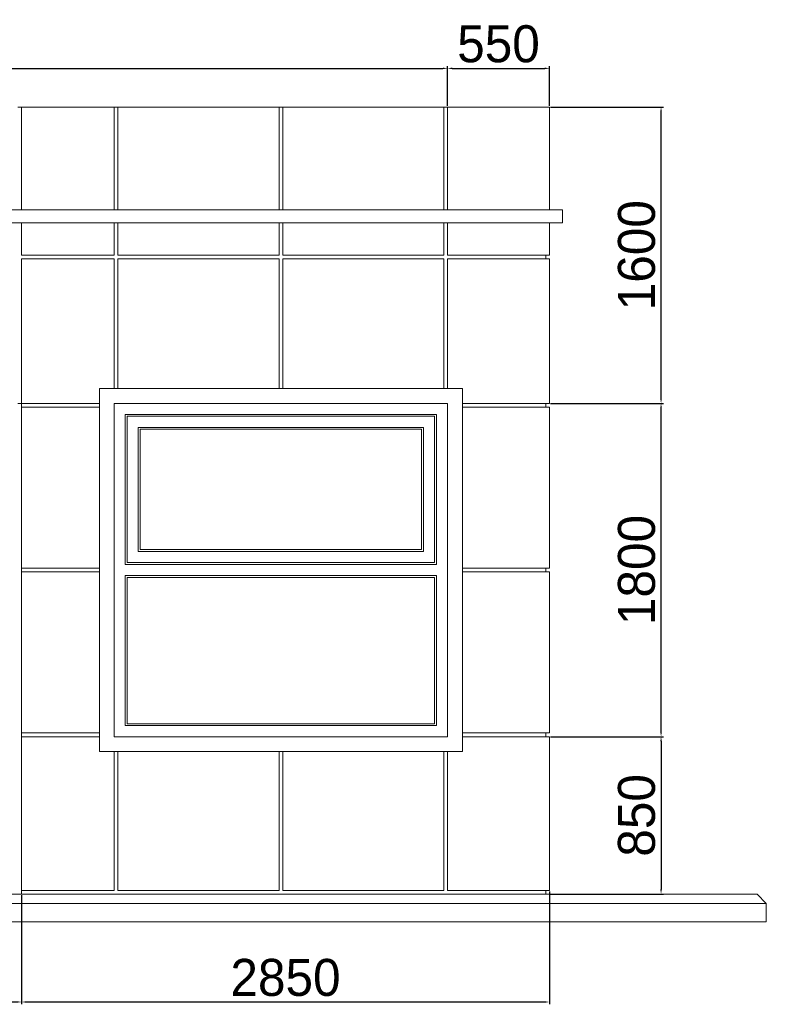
# Model space of a CAD drawing. Header units: feet. Extents: x 1702076 to 1880744, y 4858210 to 4922488.
# Tile 16 of 27: x 1844000 to 1848031, y 4871085 to 4876402. Entities that reach past the tile are written whole.
import ezdxf

# ---------------------------------------------------------------- set-up
doc = ezdxf.new("R2010")
doc.units = ezdxf.units.FT
doc.header["$MEASUREMENT"] = 0
doc.header["$PDMODE"] = 98
doc.header["$PDSIZE"] = 0.3
doc.dimstyles.new('ISO-25', dxfattribs={"dimscale": 15, "dimtxt": 20, "dimasz": 2.5, "dimexe": 1.25, "dimexo": 0.625, "dimgap": 3, "dimtad": 1, "dimdec": 0, "dimtxsty": 'Standard', "dimcen": 2.5, "dimadec": 0, "dimazin": 0, "dimtfac": 1, "dimtdec": 0, "dimtmove": 0, "dimatfit": 3, "dimfxl": 1.25, "dimarcsym": 0})

# ---------------------------------------------------------------- blocks, each defined once
blk = doc.blocks.new('*D5386')
at = {"color": 0, "lineweight": -2, "transparency": 16777216}
for p, q in [((1840410.3, 4871674), (1840410.3, 4871085.1)), ((1844010.3, 4871674), (1844010.3, 4871085.1)), ((1840435.3, 4871097.6), (1843985.3, 4871097.6))]:
    blk.add_line(p, q, dxfattribs=at)
at = {"color": 0, "lineweight": 5, "transparency": 16777216}
for points in [[(1840435.3, 4871101.8), (1840435.3, 4871093.5), (1840410.3, 4871097.6)], [(1843985.3, 4871101.8), (1843985.3, 4871093.5), (1844010.3, 4871097.6)]]:
    blk.add_solid(points, dxfattribs=at)
at = {"layer": 'Defpoints', "color": 0, "lineweight": 5, "transparency": 16777216}
for p in [(1840410.3, 4871680.3), (1844010.3, 4871680.3), (1844010.3, 4871097.6)]:
    blk.add_point(p, dxfattribs=at)
at = {"color": 0, "lineweight": 5, "transparency": 16777216, "insert": (1842210.3, 4871229), "char_height": 200, "attachment_point": 5}
blk.add_mtext('3600', dxfattribs=at)
blk = doc.blocks.new('*D5387')
at = {"color": 0, "lineweight": -2, "transparency": 16777216}
for p, q in [((1846860.3, 4871694), (1846860.3, 4871085.1)), ((1844010.3, 4871674), (1844010.3, 4871085.1)), ((1844035.3, 4871097.6), (1846835.3, 4871097.6))]:
    blk.add_line(p, q, dxfattribs=at)
at = {"color": 0, "lineweight": 5, "transparency": 16777216}
for points in [[(1844035.3, 4871101.8), (1844035.3, 4871093.5), (1844010.3, 4871097.6)], [(1846835.3, 4871101.8), (1846835.3, 4871093.5), (1846860.3, 4871097.6)]]:
    blk.add_solid(points, dxfattribs=at)
at = {"layer": 'Defpoints', "color": 0, "lineweight": 5, "transparency": 16777216}
for p in [(1846860.3, 4871700.3), (1844010.3, 4871680.3), (1846860.3, 4871097.6)]:
    blk.add_point(p, dxfattribs=at)
at = {"color": 0, "lineweight": 5, "transparency": 16777216, "insert": (1845435.3, 4871229), "char_height": 200, "attachment_point": 5}
blk.add_mtext('2850', dxfattribs=at)
blk = doc.blocks.new('*D5391')
at = {"color": 0, "lineweight": -2, "transparency": 16777216}
for p, q in [((1840610.3, 4875936.5), (1840610.3, 4876151.7)), ((1840635.3, 4876139.2), (1846285.3, 4876139.2)), ((1846310.3, 4875936.5), (1846310.3, 4876151.7))]:
    blk.add_line(p, q, dxfattribs=at)
at = {"color": 0, "lineweight": 5, "transparency": 16777216}
for points in [[(1840635.3, 4876143.3), (1840635.3, 4876135), (1840610.3, 4876139.2)], [(1846285.3, 4876143.3), (1846285.3, 4876135), (1846310.3, 4876139.2)]]:
    blk.add_solid(points, dxfattribs=at)
at = {"layer": 'Defpoints', "color": 0, "lineweight": 5, "transparency": 16777216}
for p in [(1846310.3, 4876139.2), (1840610.3, 4875930.3), (1846310.3, 4875930.3)]:
    blk.add_point(p, dxfattribs=at)
at = {"color": 0, "lineweight": 5, "transparency": 16777216, "insert": (1843460.3, 4876270.7), "char_height": 200, "attachment_point": 5}
blk.add_mtext('5700', dxfattribs=at)
blk = doc.blocks.new('*D5392')
at = {"color": 0, "lineweight": -2, "transparency": 16777216}
for p, q in [((1846310.3, 4875936.5), (1846310.3, 4876151.7)), ((1846335.3, 4876139.2), (1846835.3, 4876139.2)), ((1846860.3, 4875936.5), (1846860.3, 4876151.7))]:
    blk.add_line(p, q, dxfattribs=at)
at = {"color": 0, "lineweight": 5, "transparency": 16777216}
for points in [[(1846335.3, 4876143.3), (1846335.3, 4876135), (1846310.3, 4876139.2)], [(1846835.3, 4876143.3), (1846835.3, 4876135), (1846860.3, 4876139.2)]]:
    blk.add_solid(points, dxfattribs=at)
at = {"layer": 'Defpoints', "color": 0, "lineweight": 5, "transparency": 16777216}
for p in [(1846860.3, 4876139.2), (1846310.3, 4875930.3), (1846860.3, 4875930.3)]:
    blk.add_point(p, dxfattribs=at)
at = {"color": 0, "lineweight": 5, "transparency": 16777216, "insert": (1846585.3, 4876270.6), "char_height": 200, "attachment_point": 5}
blk.add_mtext('550', dxfattribs=at)
blk = doc.blocks.new('*D5393')
at = {"color": 0, "lineweight": -2, "transparency": 16777216}
for p, q in [((1846866.5, 4872530.3), (1847475.4, 4872530.3)), ((1847462.9, 4872505.3), (1847462.9, 4871705.3)), ((1846866.5, 4871680.3), (1847475.4, 4871680.3))]:
    blk.add_line(p, q, dxfattribs=at)
at = {"color": 0, "lineweight": 5, "transparency": 16777216}
for points in [[(1847458.8, 4872505.3), (1847467.1, 4872505.3), (1847462.9, 4872530.3)], [(1847458.8, 4871705.3), (1847467.1, 4871705.3), (1847462.9, 4871680.3)]]:
    blk.add_solid(points, dxfattribs=at)
at = {"layer": 'Defpoints', "color": 0, "lineweight": 5, "transparency": 16777216}
for p in [(1846860.3, 4872530.3), (1846860.3, 4871680.3), (1847462.9, 4871680.3)]:
    blk.add_point(p, dxfattribs=at)
at = {"color": 0, "lineweight": 5, "transparency": 16777216, "insert": (1847331.5, 4872105.3), "char_height": 200, "attachment_point": 5, "rotation": 90}
blk.add_mtext('850', dxfattribs=at)
blk = doc.blocks.new('*D5394')
at = {"color": 0, "lineweight": -2, "transparency": 16777216}
for p, q in [((1846866.5, 4874330.3), (1847475.4, 4874330.3)), ((1847462.9, 4872555.3), (1847462.9, 4874305.3)), ((1846866.5, 4872530.3), (1847475.4, 4872530.3))]:
    blk.add_line(p, q, dxfattribs=at)
at = {"color": 0, "lineweight": 5, "transparency": 16777216}
for points in [[(1847458.8, 4874305.3), (1847467.1, 4874305.3), (1847462.9, 4874330.3)], [(1847458.8, 4872555.3), (1847467.1, 4872555.3), (1847462.9, 4872530.3)]]:
    blk.add_solid(points, dxfattribs=at)
at = {"layer": 'Defpoints', "color": 0, "lineweight": 5, "transparency": 16777216}
for p in [(1846860.3, 4874330.3), (1847462.9, 4874330.3), (1846860.3, 4872530.3)]:
    blk.add_point(p, dxfattribs=at)
at = {"color": 0, "lineweight": 5, "transparency": 16777216, "insert": (1847331.5, 4873430.3), "char_height": 200, "attachment_point": 5, "rotation": 90}
blk.add_mtext('1800', dxfattribs=at)
blk = doc.blocks.new('*D5395')
at = {"color": 0, "lineweight": -2, "transparency": 16777216}
for p, q in [((1846866.5, 4875930.3), (1847475.4, 4875930.3)), ((1847462.9, 4874355.3), (1847462.9, 4875905.3)), ((1846866.5, 4874330.3), (1847475.4, 4874330.3))]:
    blk.add_line(p, q, dxfattribs=at)
at = {"color": 0, "lineweight": 5, "transparency": 16777216}
for points in [[(1847458.8, 4875905.3), (1847467.1, 4875905.3), (1847462.9, 4875930.3)], [(1847458.8, 4874355.3), (1847467.1, 4874355.3), (1847462.9, 4874330.3)]]:
    blk.add_solid(points, dxfattribs=at)
at = {"layer": 'Defpoints', "color": 0, "lineweight": 5, "transparency": 16777216}
for p in [(1846860.3, 4875930.3), (1847462.9, 4875930.3), (1846860.3, 4874330.3)]:
    blk.add_point(p, dxfattribs=at)
at = {"color": 0, "lineweight": 5, "transparency": 16777216, "insert": (1847331.5, 4875130.3), "char_height": 200, "attachment_point": 5, "rotation": 90}
blk.add_mtext('1600', dxfattribs=at)
blk = doc.blocks.new('A$C152757c1')
at = {"color": 0, "linetype": 'Continuous', "lineweight": 0, "extrusion": (0, 1, 0)}
for p, q in [((31911.3, 3322.3), (31931.3, 3322.3)), ((32431.3, 3322.3), (31931.3, 3322.3)), ((31931.3, 3322.3), (31931.3, 2767.3)), ((32431.3, 3322.3), (32451.3, 3322.3)), ((32431.3, 2767.3), (32431.3, 3322.3)), ((33321.3, 3322.3), (32451.3, 3322.3)), ((32451.3, 3322.3), (32451.3, 2767.3)), ((33321.3, 3322.3), (33341.3, 3322.3)), ((33321.3, 2767.3), (33321.3, 3322.3)), ((34211.3, 3322.3), (33341.3, 3322.3)), ((33341.3, 3322.3), (33341.3, 2767.3)), ((34211.3, 3322.3), (34231.3, 3322.3)), ((34211.3, 2767.3), (34211.3, 3322.3)), ((34231.3, 3322.3), (34781.3, 3322.3)), ((34231.3, 3322.3), (34231.3, 2767.3)), ((34781.3, 2767.3), (34781.3, 3322.3)), ((34851.3, 2767.3), (27981.3, 2767.3)), ((34851.3, 2767.3), (34851.3, 2697.3)), ((34851.3, 2697.3), (27981.3, 2697.3)), ((31931.3, 2697.3), (31931.3, 2522.3)), ((32431.3, 2522.3), (32431.3, 2697.3)), ((32451.3, 2697.3), (32451.3, 2522.3)), ((33321.3, 2522.3), (33321.3, 2697.3)), ((33341.3, 2697.3), (33341.3, 2522.3)), ((34211.3, 2522.3), (34211.3, 2697.3)), ((34231.3, 2697.3), (34231.3, 2522.3)), ((34781.3, 2522.3), (34781.3, 2697.3)), ((31931.3, 2522.3), (32431.3, 2522.3)), ((31931.3, 2502.3), (31931.3, 1722.3)), ((32431.3, 2502.3), (31931.3, 2502.3)), ((32431.3, 1802.3), (32431.3, 2502.3)), ((32451.3, 2522.3), (33321.3, 2522.3)), ((33321.3, 2502.3), (32451.3, 2502.3)), ((32451.3, 2502.3), (32451.3, 1802.3)), ((33321.3, 1802.3), (33321.3, 2502.3)), ((33341.3, 2522.3), (34211.3, 2522.3)), ((33341.3, 2502.3), (33341.3, 1802.3)), ((34211.3, 2502.3), (33341.3, 2502.3)), ((34211.3, 1802.3), (34211.3, 2502.3)), ((34231.3, 2522.3), (34781.3, 2522.3)), ((34231.3, 2502.3), (34231.3, 1802.3)), ((34781.3, 2502.3), (34231.3, 2502.3)), ((34761.3, 2502.3), (34761.3, 2522.3)), ((34781.3, 1722.3), (34781.3, 2502.3)), ((32351.3, 1802.3), (32351.3, -157.7)), ((34311.3, 1802.3), (32351.3, 1802.3)), ((34311.3, -157.7), (34311.3, 1802.3)), ((31931.3, 1722.3), (31911.3, 1722.3)), ((31931.3, 1702.3), (31931.3, 1722.3)), ((31931.3, 1722.3), (32351.3, 1722.3)), ((31931.3, 1702.3), (31931.3, 832.3)), ((32351.3, 1702.3), (31931.3, 1702.3)), ((32431.3, -77.7), (32431.3, 1722.3)), ((32431.3, 1722.3), (34231.3, 1722.3)), ((34231.3, 1722.3), (34231.3, -77.7)), ((34311.3, 1722.3), (34781.3, 1722.3)), ((34781.3, 1702.3), (34311.3, 1702.3)), ((34761.3, 1702.3), (34761.3, 1722.3)), ((34781.3, 832.3), (34781.3, 1702.3)), ((32491.3, 852.3), (32491.3, 1662.3)), ((32491.3, 1662.3), (34171.3, 1662.3)), ((32501.3, 1652.3), (32501.3, 862.3)), ((34161.3, 1652.3), (32501.3, 1652.3)), ((34161.3, 862.3), (34161.3, 1652.3)), ((34171.3, 1662.3), (34171.3, 852.3)), ((32561.3, 922.3), (32561.3, 1592.3)), ((32561.3, 1592.3), (34101.3, 1592.3)), ((32571.3, 1582.3), (32571.3, 932.3)), ((34091.3, 1582.3), (32571.3, 1582.3)), ((34091.3, 932.3), (34091.3, 1582.3)), ((34101.3, 1592.3), (34101.3, 922.3)), ((34101.3, 922.3), (32561.3, 922.3)), ((32571.3, 932.3), (34091.3, 932.3)), ((34171.3, 852.3), (32491.3, 852.3)), ((32501.3, 862.3), (34161.3, 862.3)), ((31931.3, 812.3), (31931.3, 832.3)), ((31931.3, 832.3), (32351.3, 832.3)), ((31931.3, 812.3), (31931.3, -57.7)), ((32351.3, 812.3), (31931.3, 812.3)), ((34311.3, 832.3), (34781.3, 832.3)), ((34781.3, 812.3), (34311.3, 812.3)), ((34761.3, 812.3), (34761.3, 832.3)), ((34781.3, -57.7), (34781.3, 812.3)), ((32491.3, -17.7), (32491.3, 792.3)), ((32491.3, 792.3), (34171.3, 792.3)), ((32501.3, 782.3), (32501.3, -7.7)), ((34161.3, 782.3), (32501.3, 782.3)), ((34161.3, -7.7), (34161.3, 782.3)), ((34171.3, 792.3), (34171.3, -17.7)), ((34171.3, -17.7), (32491.3, -17.7)), ((32501.3, -7.7), (34161.3, -7.7)), ((31931.3, -77.7), (31931.3, -57.7)), ((31931.3, -57.7), (32351.3, -57.7)), ((31931.3, -77.7), (31931.3, -907.7)), ((32351.3, -77.7), (31931.3, -77.7)), ((34231.3, -77.7), (32431.3, -77.7)), ((34311.3, -57.7), (34781.3, -57.7)), ((34781.3, -77.7), (34311.3, -77.7)), ((34761.3, -77.7), (34761.3, -57.7)), ((34781.3, -907.7), (34781.3, -77.7)), ((32351.3, -157.7), (34311.3, -157.7)), ((32431.3, -907.7), (32431.3, -157.7)), ((32451.3, -157.7), (32451.3, -907.7)), ((33321.3, -907.7), (33321.3, -157.7)), ((33341.3, -157.7), (33341.3, -907.7)), ((34211.3, -907.7), (34211.3, -157.7)), ((34231.3, -157.7), (34231.3, -907.7)), ((20531.3, -927.7), (35902.2, -927.7)), ((31931.3, -927.7), (31931.3, -907.7)), ((31931.3, -907.7), (32431.3, -907.7)), ((32451.3, -907.7), (33321.3, -907.7)), ((33341.3, -907.7), (34211.3, -907.7)), ((34231.3, -907.7), (34781.3, -907.7)), ((34761.3, -927.7), (34761.3, -907.7)), ((35952.2, -977.7), (35902.2, -927.7)), ((20481.3, -977.7), (35952.2, -977.7)), ((35952.2, -1077.7), (35952.2, -977.7)), ((20481.3, -1077.7), (35952.2, -1077.7))]:
    blk.add_line(p, q, dxfattribs=at)

msp = doc.modelspace()

# ---------------------------------------------------------------- block references
at = {"lineweight": 5}
msp.add_blockref('A$C152757c1', (1812079, 4872608), dxfattribs=at)

# ---------------------------------------------------------------- dimensions: what is measured, and where the dimension line sits
at = {"color": 1, "lineweight": 5}
for base, p1, p2, angle, picture, middle in [((1846310.3, 4876139.2), (1840610.3, 4875930.3), (1846310.3, 4875930.3), 180, '*D5391', (1843460.3, 4876270.7)), ((1846860.3, 4876139.2), (1846310.3, 4875930.3), (1846860.3, 4875930.3), 180, '*D5392', (1846585.3, 4876270.6)), ((1847462.9, 4875930.3), (1846860.3, 4874330.3), (1846860.3, 4875930.3), 270, '*D5395', (1847331.5, 4875130.3)), ((1847462.9, 4874330.3), (1846860.3, 4872530.3), (1846860.3, 4874330.3), 270, '*D5394', (1847331.5, 4873430.3)), ((1847462.9, 4871680.3), (1846860.3, 4872530.3), (1846860.3, 4871680.3), 270, '*D5393', (1847331.5, 4872105.3))]:
    dim = msp.add_linear_dim(base=base, p1=p1, p2=p2, angle=angle, dimstyle='ISO-25', override={"dimscale": 10, "dimtmove": 1}, dxfattribs=at)
    dim.commit()
    dim.dimension.update_dxf_attribs({"geometry": picture, "text_midpoint": middle})
for base, p1, p2, picture, middle in [((1846860.3, 4871097.6), (1844010.3, 4871680.3), (1846860.3, 4871700.3), '*D5387', (1845435.3, 4871229)), ((1844010.3, 4871097.6), (1840410.3, 4871680.3), (1844010.3, 4871680.3), '*D5386', (1842210.3, 4871229))]:
    dim = msp.add_linear_dim(base=base, p1=p1, p2=p2, dimstyle='ISO-25', override={"dimscale": 10, "dimtmove": 1}, dxfattribs=at)
    dim.commit()
    dim.dimension.update_dxf_attribs({"geometry": picture, "text_midpoint": middle})

doc.saveas('drawing.dxf')
